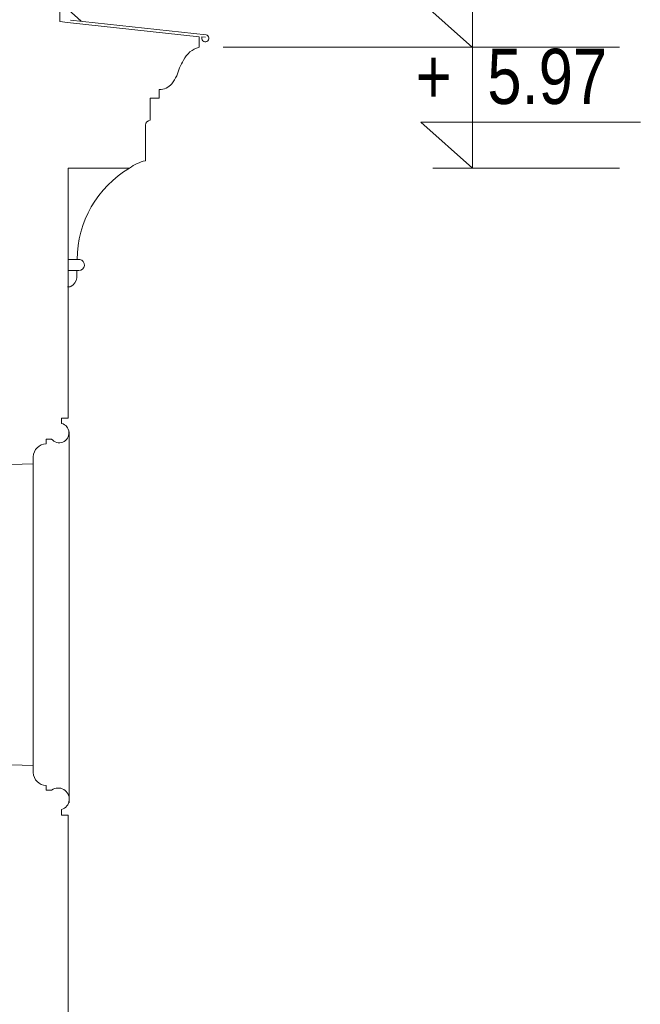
# Model space of a CAD drawing. Header units: millimetres. Extents: x -573548 to 674770, y -246895 to -89040.
# Tile 105 of 199: x 118634 to 120323, y -238297 to -235619. Entities that reach past the tile are written whole.
import ezdxf

# ---------------------------------------------------------------- set-up
doc = ezdxf.new("R2010")
doc.units = ezdxf.units.MM
for name, color, linetype, lineweight in [('A-ZELBET_Nr_pióra__21', 8, 'Continuous', 9), ('A-ZELBET_Nr_pióra__5', 8, 'Continuous', 9), ('A-ZELBET_Nr_pióra__8', 8, 'Continuous', 9), ('A_GSA_STAL_Nr_pióra__8', 8, 'Continuous', 9), ('A_widok_Nr_pióra__1', 8, 'Continuous', 9), ('AO-RZEDNE_Nr_pióra__2', 8, 'Continuous', 9), ('AO-RZEDNE_Nr_pióra__61', 8, 'Continuous', 9), ('DIM_100_Nr_pióra__8', 8, 'Continuous', 9), ('SCIANY_KONSTR_Nr_pióra__21', 8, 'Continuous', 9)]:
    doc.layers.add(name, color=color, linetype=linetype, lineweight=lineweight)
doc.styles.add('STYL_AUTOMATYCZNY_5', font='arial.ttf', dxfattribs={"width": 0.8})

# ---------------------------------------------------------------- blocks, each defined once
blk = doc.blocks.new('A$C685D2BB2')
at = {"layer": 'A-ZELBET_Nr_pióra__21'}
blk.add_line((40582.8, 11377.3), (40582.8, 11270.9), dxfattribs=at)
blk.add_lwpolyline([(40603.1, 11268.7), (40961.8, 11229.6), (40961.8, 11200.8, 0.228043), (40919.4, 11165.7, 0.074024), (40900.8, 11123.1, -0.036495), (40887.2, 11101.3, -0.212456), (40853.1, 11085.7), (40853.1, 11062.3), (40828.7, 11062.3), (40828.7, 11002.5, 0.382372), (40815.4, 10989.1), (40815.4, 10892.2, 0.104141), (40772.3, 10872.3), (40604.9, 10872.3), (40604.9, 10506.6)], format="xyb", dxfattribs=at)
at = {"layer": 'A-ZELBET_Nr_pióra__5'}
blk.add_line((40603.1, 11268.7), (40582.8, 11270.9), dxfattribs=at)
at = {"layer": 'A-ZELBET_Nr_pióra__8'}
for points in [[(40772.3, 10872.3, 0.265508), (40629.6, 10623.5), (40636.5, 10623.5, -0.948457), (40633.9, 10593.8), (40604.9, 10593.8)], [(40629, 10593.8), (40628.5, 10573.5, -0.26054), (40612.3, 10550.3)], [(40612.3, 10550.3, -0.124218), (40603.4, 10548.9)]]:
    blk.add_lwpolyline(points, format="xyb", dxfattribs=at)
blk.add_lwpolyline([(40629.6, 10623.5), (40604.9, 10623.5)], dxfattribs=at)
at = {"layer": 'A_GSA_STAL_Nr_pióra__8'}
blk.add_lwpolyline([(40611.3, 11274.6), (40981, 11234.9, -2.594701), (40969.3, 11229.2), (40978.8, 11228.3)], format="xyb", dxfattribs=at)
at = {"layer": 'A_widok_Nr_pióra__1'}
for p, q in [((40607.5, 10154.5), (40607.5, 9145.6)), ((40509.9, 10067.3), (40509.9, 9247.3))]:
    blk.add_line(p, q, dxfattribs=at)
at = {"layer": 'AO-RZEDNE_Nr_pióra__2'}
for points in [[(41705.5, 11549.1), (41705.5, 11200.7), (41565.1, 11325.8), (42162.8, 11325.8)], [(41705.5, 11220.7), (41705.5, 10872.3), (41565.1, 10997.4), (42162.8, 10997.4)]]:
    blk.add_lwpolyline(points, dxfattribs=at)
at = {"layer": 'DIM_100_Nr_pióra__8'}
for p, q in [((40640.2, 11271.5), (40604.9, 11303.9)), ((41027.4, 11200.8), (41742.9, 11200.8)), ((41598.2, 11200.8), (42105.8, 11200.8)), ((41598.2, 10872.3), (42105.8, 10872.3))]:
    blk.add_line(p, q, dxfattribs=at)
at = {"layer": 'SCIANY_KONSTR_Nr_pióra__21'}
for points in [[(40604.9, 10624.8), (40604.9, 10192.3), (40587.4, 10192.3), (40587.4, 10177.5, -1.370263), (40560.2, 10134.7), (40545.2, 10134.7), (40545.2, 10122.4, 0.384094), (40509.9, 10086.9), (40509.9, 10067.3), (40389.9, 10064)], [(40604.9, 8252.3), (40604.9, 9112.3), (40587.4, 9112.3), (40587.4, 9127.1, 1.170013), (40560.2, 9179.9), (40545.2, 9179.9), (40545.2, 9192.3, -0.384094), (40509.9, 9227.7), (40509.9, 9247.3), (40389.9, 9250.6)]]:
    blk.add_lwpolyline(points, format="xyb", dxfattribs=at)
at = {"layer": 'AO-RZEDNE_Nr_pióra__61', "char_height": 150, "attachment_point": 7, "style": 'STYL_AUTOMATYCZNY_5'}
for s, insert in [('\\A1;{\\pql;\\fArial|b0|i0|c238|p0;\\W0.800000;5.97}', (41746.2, 11044.6)), ('\\A1;{\\pql;\\fArial|b0|i0|c238|p0;\\W0.800000;+}', (41551, 11047.1))]:
    blk.add_mtext(s, dxfattribs=dict(at, insert=insert))

msp = doc.modelspace()

# ---------------------------------------------------------------- block references
at = {"color": 150}
msp.add_blockref('A$C685D2BB2', (78160.5, -246894.6), dxfattribs=at)

doc.saveas('drawing.dxf')
